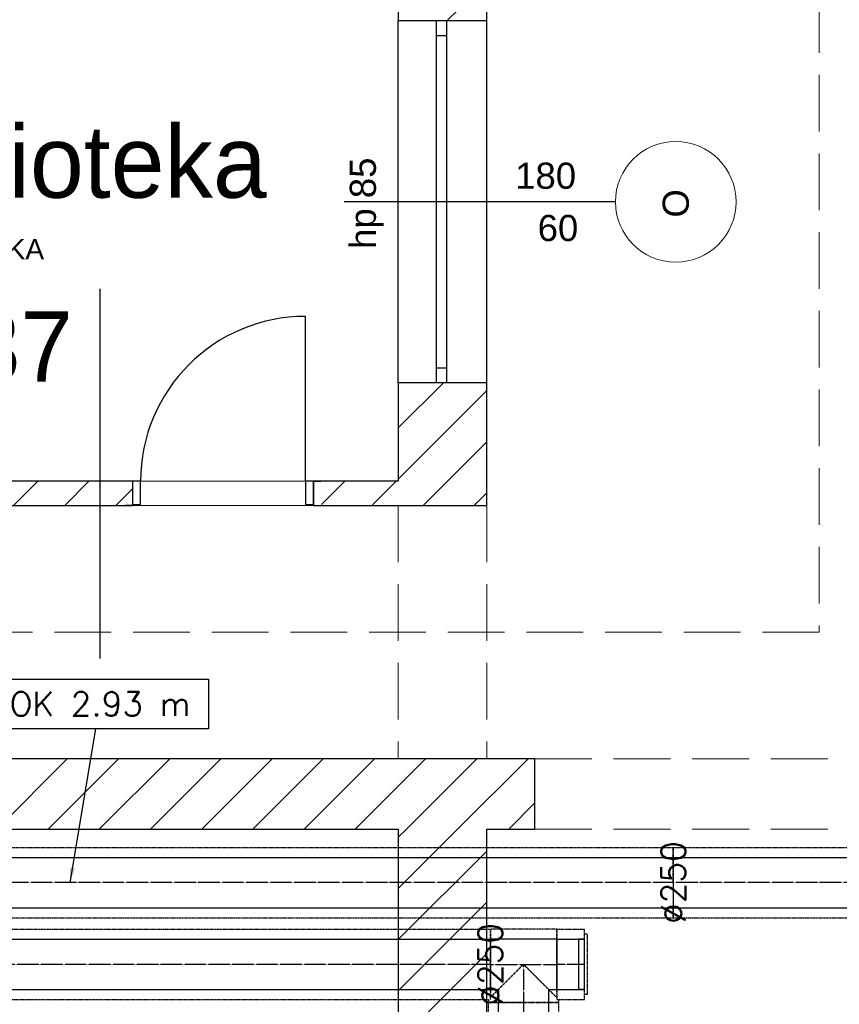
# Model space of a CAD drawing. Header units: millimetres. Extents: x -40063 to 512011, y 350190 to 687060.
# Tile 172 of 256: x 160500 to 164576, y 611286 to 616184. Entities that reach past the tile are written whole.
import ezdxf

# ---------------------------------------------------------------- set-up
doc = ezdxf.new("R2010")
doc.units = ezdxf.units.MM
for name, pattern in [('DASHDOT', [1, 0.5, -0.25, 0, -0.25]), ('DASHED', [0.75, 0.5, -0.25]), ('Krawędzie ukryte', [391.222223, 282.222223, -109])]:
    doc.linetypes.add(name, pattern=pattern)
doc.layers.get('0').update_dxf_attribs({"color": 8})
for name, color, linetype in [('2D - Ogólne', 8, 'Continuous'), ('Elementy Modelu - Strefy', 8, 'Continuous'), ('FLUID-N1', 7, 'Continuous'), ('FLUID-N1-120-DIM', 7, 'Continuous'), ('FLUID-N1-120-INF', 7, 'Continuous'), ('FLUID-N1-INS', 7, 'Continuous'), ('FLUID-N1-SYM', 7, 'Continuous'), ('FLUID-W1', 7, 'Continuous'), ('FLUID-W1-120-DIM', 7, 'Continuous'), ('FLUID-W1-INS', 7, 'Continuous'), ('FLUID-W1-SYM', 7, 'Continuous'), ('J_opis pomieszczeń', 8, 'Continuous'), ('Konstrukcja - Ściany zew', 8, 'Continuous'), ('Opisy - Teksty', 8, 'Continuous'), ('X_ref', 8, 'Continuous')]:
    doc.layers.add(name, color=color, linetype=linetype)
doc.layers.add('J_kanał', color=8, linetype='Continuous', lineweight=30)
doc.styles.add('FDBES', font='simplex.shx')
doc.styles.add('GENERATED_STYLE_1', font='arial.ttf')
doc.styles.add('GENERATED_STYLE_2', font='txt')
doc.dimstyles.new('FDBES', dxfattribs={"dimscale": 50, "dimtxt": 4, "dimasz": 2.5, "dimexe": 0.8, "dimexo": 2, "dimgap": 1, "dimtad": 1, "dimdsep": 46, "dimtxsty": 'FDBES', "dimcen": 2.5, "dimclrd": 4, "dimclre": 5, "dimadec": 0, "dimazin": 0, "dimtfac": 1, "dimtmove": 0, "dimatfit": 3, "dimfxl": 1, "dimarcsym": 0})

# ---------------------------------------------------------------- blocks, each defined once
blk = doc.blocks.new('*U15155')
at = {"color": 0, "linetype": 'ByBlock', "lineweight": -2}
for p, q in [((1505, 125), (-1505, 125)), ((1505, -125), (-1505, -125))]:
    blk.add_line(p, q, dxfattribs=at)
at = {"layer": 'FLUID-W1-INS', "color": 1, "linetype": 'DASHED', "lineweight": -3}
for p, q in [((-1505, 175), (-1505, 0)), ((1505, 175), (-1505, 175)), ((1505, 0), (1505, 175)), ((-1505, 0), (-1505, -175)), ((1505, -175), (1505, 0)), ((1505, -175), (-1505, -175))]:
    blk.add_line(p, q, dxfattribs=at)
at = {"layer": 'FLUID-W1-SYM', "color": 1, "linetype": 'DASHDOT', "lineweight": -3}
blk.add_line((-1505, 0), (1505, 0), dxfattribs=at)
blk = doc.blocks.new('*U14834')
at = {"color": 1, "linetype": 'Continuous', "lineweight": -2}
for p, q in [((-2744.5, 0), (-2744.5, 125)), ((-2744.5, -125), (-2744.5, 0))]:
    blk.add_line(p, q, dxfattribs=at)
at = {"color": 0, "linetype": 'ByBlock', "lineweight": -2}
for p, q in [((2744.5, 125), (-2744.5, 125)), ((2744.5, -125), (-2744.5, -125))]:
    blk.add_line(p, q, dxfattribs=at)
at = {"layer": 'FLUID-W1-INS', "color": 1, "linetype": 'DASHED', "lineweight": -3}
for p, q in [((-2744.5, 125), (-2744.5, 175)), ((2744.5, 175), (-2744.5, 175)), ((-2744.5, -175), (-2744.5, -125)), ((2744.5, -175), (-2734.6, -175))]:
    blk.add_line(p, q, dxfattribs=at)
at = {"layer": 'FLUID-W1-SYM', "color": 1, "linetype": 'DASHDOT', "lineweight": -3}
for q in [(2744.5, 0), (-2734.6, 0)]:
    blk.add_line((-2744.5, 0), q, dxfattribs=at)
blk = doc.blocks.new('*U14644')
at = {"color": 0, "linetype": 'ByBlock', "lineweight": -2}
for p, q in [((3000, 125), (-3000, 125)), ((3000, -125), (-3000, -125))]:
    blk.add_line(p, q, dxfattribs=at)
at = {"color": 5, "linetype": 'Continuous', "lineweight": -2}
blk.add_line((-3000, -125), (-3000, 0), dxfattribs=at)
at = {"layer": 'FLUID-N1-INS', "color": 5, "linetype": 'DASHED', "lineweight": -3}
for p, q in [((-3000, 0), (-3000, 175)), ((3000, 175), (-3000, 175)), ((-3000, -175), (-3000, -125)), ((3000, -175), (-3000, -175))]:
    blk.add_line(p, q, dxfattribs=at)
at = {"layer": 'FLUID-N1-SYM', "color": 5, "linetype": 'DASHDOT', "lineweight": -3}
blk.add_line((-3000, 0), (3000, 0), dxfattribs=at)
blk = doc.blocks.new('*U14604')
at = {"color": 0, "linetype": 'ByBlock', "lineweight": -2}
for p, q in [((72, 125, 0), (-1561, 125, 0)), ((1561, 125, 0), (424, 125, 0)), ((1561, -125, 0), (-1561, -125, 0))]:
    blk.add_line(p, q, dxfattribs=at)
at = {"color": 5, "linetype": 'Continuous', "lineweight": -2}
blk.add_line((1561, 0.6, 0), (1561, 125, 0), dxfattribs=at)
at = {"layer": 'FLUID-N1-INS', "color": 5, "linetype": 'DASHED', "lineweight": -3}
for p, q in [((-1561, 0, 0), (-1561, 175, 0)), ((1561, 175, 0), (-1561, 175, 0)), ((1561, 175, 0), (1561, 125, 0)), ((1561, 0.6, 0), (1561, 0, 0)), ((-1561, -175, 0), (-1561, 0, 0)), ((1561, 0, 0), (1561, -175, 0)), ((1561, -175, 0), (-1561, -175, 0))]:
    blk.add_line(p, q, dxfattribs=at)
at = {"layer": 'FLUID-N1-SYM', "color": 5, "linetype": 'DASHDOT', "lineweight": -3}
for p, q in [((-1561, 0, 0), (-1560.9, 0, 0)), ((-1560.9, 0, 0), (1560.9, 0, 0)), ((1560.9, 0, 0), (1561, 0, 0))]:
    blk.add_line(p, q, dxfattribs=at)
blk = doc.blocks.new('fdgdfg')
at = {"layer": '2D - Ogólne', "color": 8, "linetype": 'Krawędzie ukryte', "lineweight": 13}
for p, q in [((-181300.3, 457379.9), (-181300.3, 456119.9)), ((-180860.3, 457379.9), (-180860.3, 456119.9))]:
    blk.add_line(p, q, dxfattribs=at)
at = {"layer": '2D - Ogólne', "linetype": 'Krawędzie ukryte', "lineweight": 13}
for p, q in [((-180620.3, 456119.9), (-176720.3, 456119.9)), ((-180620.3, 455769.9), (-176718.8, 455769.9))]:
    blk.add_line(p, q, dxfattribs=at)
at = {"layer": 'Elementy Modelu - Strefy', "linetype": 'Continuous', "lineweight": 0}
for p, q in [((-180860.3, 467539.9), (-180860.3, 457379.9)), ((-180620.3, 456119.9), (-180620.3, 455769.9)), ((-181300.3, 455769.9), (-186720.3, 455769.9)), ((-181300.3, 447699.9), (-181300.3, 455769.9)), ((-180860.3, 455769.9), (-180860.3, 451639.9)), ((-180620.3, 455769.9), (-180860.3, 455769.9))]:
    blk.add_line(p, q, dxfattribs=at)
at = {"layer": 'Elementy Modelu - Strefy', "color": 8, "linetype": 'Continuous', "lineweight": 0}
for p, q in [((-181300.3, 457499.9), (-181300.3, 459899.9)), ((-184780.3, 457499.9), (-181300.3, 457499.9)), ((-180860.3, 457379.9), (-184780.3, 457379.9)), ((-184780.3, 456119.9), (-180620.3, 456119.9))]:
    blk.add_line(p, q, dxfattribs=at)
at = {"layer": 'J_kanał', "color": 8}
blk.add_line((-182782.6, 456619), (-182782.6, 458457.5), dxfattribs=at)
at = {"layer": 'Konstrukcja - Ściany zew', "linetype": 'Krawędzie ukryte', "lineweight": 15}
for p, q in [((-179206.3, 468519.9), (-179206.3, 456749.9)), ((-179206.3, 456749.9), (-189689.2, 456749.9))]:
    blk.add_line(p, q, dxfattribs=at)
at = {"layer": 'Konstrukcja - Ściany zew', "color": 8, "linetype": 'Continuous'}
for p, q in [((-180860.3, 459789.9), (-180860.3, 460939.9)), ((-181057.9, 459789.9), (-180860.3, 459987.5)), ((-181300.3, 459899.9), (-181300.3, 459789.9)), ((-181110.3, 459789.9), (-181300.3, 459789.9)), ((-181060.3, 459789.9), (-181110.3, 459789.9)), ((-180860.3, 459789.9), (-181060.3, 459789.9)), ((-181300.3, 457765.6), (-181076, 457989.9)), ((-181110.3, 457989.9), (-181300.3, 457989.9)), ((-181300.3, 457989.9), (-181300.3, 457499.9)), ((-181300.3, 457511), (-180860.3, 457951)), ((-181060.3, 457989.9), (-181110.3, 457989.9)), ((-180860.3, 457989.9), (-181060.3, 457989.9)), ((-180860.3, 457379.9), (-180860.3, 457989.9)), ((-181109, 457447.7), (-180860.3, 457696.5)), ((-180909, 457393.2), (-180860.3, 457441.9))]:
    blk.add_line(p, q, dxfattribs=at)
at = {"layer": 'Konstrukcja - Ściany zew', "linetype": 'Continuous'}
for p, q in [((-181300.3, 457989.9), (-181300.3, 459789.9)), ((-181110.3, 459714.9), (-181110.3, 459789.9)), ((-181060.3, 459789.9), (-181110.3, 459789.9)), ((-181060.3, 459789.9), (-181060.3, 459714.9)), ((-180860.3, 457989.9), (-180860.3, 459789.9)), ((-181060.3, 459714.9), (-181110.3, 459714.9)), ((-181110.3, 458064.9), (-181110.3, 459714.9)), ((-181060.3, 459714.9), (-181060.3, 458064.9)), ((-180220.4, 458889.9), (-181568.5, 458889.9)), ((-181761.8, 457499.9), (-181761.8, 458319.9)), ((-181110.3, 457989.9), (-181110.3, 458064.9)), ((-181110.3, 458064.9), (-181060.3, 458064.9)), ((-181060.3, 458064.9), (-181060.3, 457989.9)), ((-181060.3, 457989.9), (-181110.3, 457989.9)), ((-182621.8, 457499.9), (-184780.3, 457499.9)), ((-183213.3, 457379.9), (-183093.3, 457499.9)), ((-182958.8, 457379.9), (-182838.8, 457499.9)), ((-182704.2, 457379.9), (-182621.8, 457462.3)), ((-182621.8, 457499.9), (-182658.8, 457499.9)), ((-182621.8, 457499.9), (-182658.8, 457499.9)), ((-182621.8, 457499.9), (-182621.8, 457384.9)), ((-182581.8, 457499.9), (-182621.8, 457499.9)), ((-182621.8, 457499.9), (-182621.8, 457384.9)), ((-182621.8, 457499.9), (-182621.8, 457384.9)), ((-182581.8, 457384.9), (-182581.8, 457499.9)), ((-181721.8, 457499.9), (-181761.8, 457499.9)), ((-181761.8, 457499.9), (-181761.8, 457384.9)), ((-181721.8, 457499.9), (-181684.8, 457499.9)), ((-181721.8, 457499.9), (-181721.8, 457384.9)), ((-181300.3, 457499.9), (-181721.8, 457499.9)), ((-181721.8, 457384.9), (-181721.8, 457499.9)), ((-181721.8, 457499.9), (-181721.8, 457384.9)), ((-181721.8, 457499.9), (-181684.8, 457499.9)), ((-181681.2, 457384.6), (-181566, 457499.9)), ((-181428.1, 457383.2), (-181311.4, 457499.9)), ((-181175, 457381.7), (-181109, 457447.7)), ((-184780.3, 457379.9), (-182621.8, 457379.9)), ((-182621.8, 457379.9), (-182658.8, 457379.9)), ((-182621.8, 457379.9), (-182658.8, 457379.9)), ((-182621.8, 457384.9), (-182621.8, 457379.9)), ((-182621.8, 457384.9), (-182581.8, 457384.9)), ((-182621.8, 457384.9), (-182621.8, 457379.9)), ((-181761.8, 457384.9), (-181721.8, 457384.9)), ((-181721.8, 457384.9), (-181721.8, 457379.9)), ((-181721.8, 457384.9), (-181721.8, 457379.9)), ((-181721.8, 457379.9), (-181684.8, 457379.9)), ((-181721.8, 457379.9), (-180860.3, 457379.9)), ((-181721.8, 457379.9), (-181684.8, 457379.9)), ((-180921.9, 457380.2), (-180909, 457393.2)), ((-180620.3, 456119.9), (-184780.3, 456119.9)), ((-183296, 455769.9), (-182946, 456119.9)), ((-183041.4, 455769.9), (-182691.4, 456119.9)), ((-182786.9, 455769.9), (-182436.9, 456119.9)), ((-182532.3, 455769.9), (-182182.3, 456119.9)), ((-182277.7, 455769.9), (-181927.7, 456119.9)), ((-182023.2, 455769.9), (-181673.2, 456119.9)), ((-181768.6, 455769.9), (-181418.6, 456119.9)), ((-181514.1, 455769.9), (-181164.1, 456119.9)), ((-181259.5, 455769.9), (-180909.5, 456119.9)), ((-181004.9, 455769.9), (-180654.9, 456119.9)), ((-180620.3, 455769.9), (-180620.3, 456119.9)), ((-180750.4, 455769.9), (-180620.3, 455900)), ((-186720.3, 455769.9), (-181300.3, 455769.9)), ((-181300.3, 455729.1), (-181259.5, 455769.9)), ((-181300.3, 455474.6), (-181004.9, 455769.9)), ((-181300.3, 455769.9), (-181300.3, 454669.9)), ((-180860.3, 455769.9), (-180620.3, 455769.9)), ((-180860.3, 454669.9), (-180860.3, 455769.9)), ((-181300.3, 455220), (-180860.3, 455660)), ((-181300.3, 454965.5), (-180860.3, 455405.5)), ((-181300.3, 454710.9), (-180860.3, 455150.9))]:
    blk.add_line(p, q, dxfattribs=at)
at = {"layer": 'Konstrukcja - Ściany zew', "color": 251, "linetype": 'Continuous', "lineweight": 13}
for start, end in [(90, 270), (270, 90)]:
    blk.add_arc((-179920.4, 458889.9), 300, start, end, dxfattribs=at)
at = {"layer": 'Konstrukcja - Ściany zew', "linetype": 'Continuous'}
blk.add_arc((-181761.8, 457499.9), 820, 90, 180, dxfattribs=at)
at = {"layer": 'Elementy Modelu - Strefy', "color": 8, "lineweight": 13, "style": 'GENERATED_STYLE_2'}
blk.add_text('0.37', height=350, dxfattribs=at).set_placement((-183830, 457994.6))
at = {"layer": 'J_opis pomieszczeń', "color": 8, "linetype": 'Continuous', "style": 'GENERATED_STYLE_2'}
blk.add_text('biblioteka', height=359.99, dxfattribs=at).set_placement((-183988, 458910.3))
at = {"layer": 'Konstrukcja - Ściany zew', "style": 'GENERATED_STYLE_1'}
for s, p in [('hp 85', (-181411.4, 458655.7)), ('O', (-179855.4, 458811.6))]:
    blk.add_text(s, height=130, rotation=90, dxfattribs=at).set_placement(p)
for s, p in [('180', (-180718.7, 458954.9)), ('60', (-180607, 458694.9))]:
    blk.add_text(s, height=130, dxfattribs=at).set_placement(p)
at = {"layer": 'Opisy - Teksty', "color": 8, "linetype": 'Continuous', "style": 'GENERATED_STYLE_1'}
blk.add_text('BIBILOTEKA', height=100, dxfattribs=at).set_placement((-183876.6, 458604.3))
blk = doc.blocks.new('*U14831')
at = {"color": 0, "linetype": 'ByBlock', "lineweight": -2}
for p, q in [((-125, 125), (-125, 190)), ((125, 190), (125, 125)), ((-165, 125), (-125, 125)), ((125, 125), (165, 125)), ((165, -125), (-165, -125))]:
    blk.add_line(p, q, dxfattribs=at)
at = {"layer": 'FLUID-W1-INS', "color": 1, "linetype": 'DASHED', "lineweight": -3}
for p, q in [((-175, 175), (-175, 190)), ((-175, 190), (175, 190)), ((-165, -175), (-165, 165)), ((0, 0), (-165, 165)), ((165, 165), (0, 0)), ((165, 165), (165, 158.1)), ((165, 156.9), (165, 155.1)), ((175, 190), (175, 175)), ((165, 144.2), (165, -149.8)), ((165, -175), (-165, -175)), ((165, -158.5), (165, -166.8)), ((165, -169), (165, -172.3)), ((165, -173.3), (165, -174.2)), ((165, -174.3), (165, -174.8)), ((165, -174.8), (165, -175))]:
    blk.add_line(p, q, dxfattribs=at)
at = {"layer": 'FLUID-W1-SYM', "color": 1, "linetype": 'DASHDOT', "lineweight": -3}
for p, q in [((0, 0), (0, 190)), ((-165, 0), (165, 0))]:
    blk.add_line(p, q, dxfattribs=at)
blk = doc.blocks.new('*U14864')
at = {"color": 1, "linetype": 'Continuous', "lineweight": -2}
for p, q in [((-69, 0), (-69, 125)), ((69, 125), (69, 0)), ((-69, -125), (-69, 0)), ((69, 0), (69, -125))]:
    blk.add_line(p, q, dxfattribs=at)
at = {"color": 0, "linetype": 'ByBlock', "lineweight": -2}
for p, q in [((69, 125), (-69, 125)), ((69, -125), (-69, -125))]:
    blk.add_line(p, q, dxfattribs=at)
at = {"layer": 'FLUID-W1-INS', "color": 1, "linetype": 'DASHED', "lineweight": -3}
for p, q in [((-69, 125), (-69, 175)), ((69, 175), (-69, 175)), ((69, 175), (69, 125)), ((-69, -175), (-69, -125)), ((69, -125), (69, -175)), ((69, -175), (-69, -175))]:
    blk.add_line(p, q, dxfattribs=at)
at = {"layer": 'FLUID-W1-SYM', "color": 1, "linetype": 'DASHDOT', "lineweight": -3}
for p in [(-69, 0), (59, 0)]:
    blk.add_line(p, (69, 0), dxfattribs=at)
blk = doc.blocks.new('*U14863')
at = {"color": 1, "linetype": 'Continuous', "lineweight": -2}
for p, q in [((-30, 125), (-30, 124.8)), ((-30, 124.8), (-30, 0)), ((-30, 0), (-30, -124.8)), ((-30, -124.8), (-30, -125))]:
    blk.add_line(p, q, dxfattribs=at)
at = {"color": 0, "linetype": 'ByBlock', "lineweight": -2}
for p, q in [((0, 125), (-30, 125)), ((0, -125), (-30, -125))]:
    blk.add_line(p, q, dxfattribs=at)
at = {"layer": 'FLUID-W1-INS', "color": 1, "linetype": 'DASHED', "lineweight": -3}
for p, q in [((15, 150), (0, 150)), ((15, 0), (15, 150)), ((15, -150), (15, 0)), ((15, -150), (0, -150))]:
    blk.add_line(p, q, dxfattribs=at)
blk = doc.blocks.new('*U14364')
at = {"color": 7, "lineweight": -2}
blk.add_lwpolyline([(-388.6, 1012.6), (688, 1012.6), (688, 764.6), (-388.6, 764.6)], close=True, dxfattribs=at)
at = {"color": 7, "insert": (149.7, 888.6), "char_height": 120, "attachment_point": 5, "line_spacing_factor": 1.1, "style": 'FDBES'}
blk.add_mtext('OK 2.93 m', dxfattribs=at)
at = {"color": 7}
blk.add_leader([(0, 0), (128.8, 764.6)], dimstyle='FDBES', override={"dimscale": 30, "dimclrd": 7, "dimclre": 7}, dxfattribs=at)

msp = doc.modelspace()

# ---------------------------------------------------------------- block references
at = {"layer": 'FLUID-N1', "color": 5, "linetype": 'Continuous', "extrusion": (-1.22465e-16, 0, -1)}
msp.add_blockref('*U14644', (-160750.33395, 611891.35083, -2935), dxfattribs=at)
at = {"layer": 'FLUID-N1', "color": 5, "linetype": 'Continuous', "extrusion": (1.0519e-10, 4.85553e-06, 1), "rotation": 179.997517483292}
msp.add_blockref('*U14604', (165311.21787, 611891.25941, 2937.97107), dxfattribs=at)
at = {"layer": 'FLUID-N1-120-INF', "linetype": 'ByBlock'}
msp.add_blockref('*U14364', (160750.33395, 611891.35083, 2935), dxfattribs=at)
at = {"layer": 'FLUID-W1', "color": 1, "linetype": 'Continuous', "extrusion": (-1.22465e-16, 0, -1)}
for name, p in [('*U14834', (-160095.81725, 611484.51504, -2935)), ('*U14864', (-163239.36852, 611484.51504, -2935))]:
    msp.add_blockref(name, p, dxfattribs=at)
at = {"layer": 'FLUID-W1', "color": 1, "linetype": 'Continuous', "extrusion": (0, 1.22465e-16, -1), "rotation": 180}
msp.add_blockref('*U14831', (-163005.36852, 611484.51504, -2935), dxfattribs=at)
at = {"layer": 'FLUID-W1', "color": 1, "linetype": 'Continuous'}
msp.add_blockref('*U14863', (163308.36852, 611484.51504, 2935), dxfattribs=at)
at = {"layer": 'FLUID-W1', "color": 1, "linetype": 'Continuous', "rotation": 270}
msp.add_blockref('*U15155', (163005.36852, 609789.51504, 2935), dxfattribs=at)
at = {"layer": 'X_ref'}
msp.add_blockref('fdgdfg', (343682.59614, 156387.58931), dxfattribs=at)

# ---------------------------------------------------------------- texts
at = {"layer": 'FLUID-N1-120-DIM', "color": 7, "insert": (163750.33395, 611891.35083, 2935), "char_height": 120, "attachment_point": 5, "rotation": 90, "style": 'FDBES'}
msp.add_mtext('∅250\\P', dxfattribs=at)
at = {"layer": 'FLUID-W1-120-DIM', "color": 7, "insert": (162840.31725, 611484.51504, 2935), "char_height": 120, "attachment_point": 5, "rotation": 90, "style": 'FDBES'}
msp.add_mtext('∅250\\P', dxfattribs=at)

doc.saveas('drawing.dxf')
